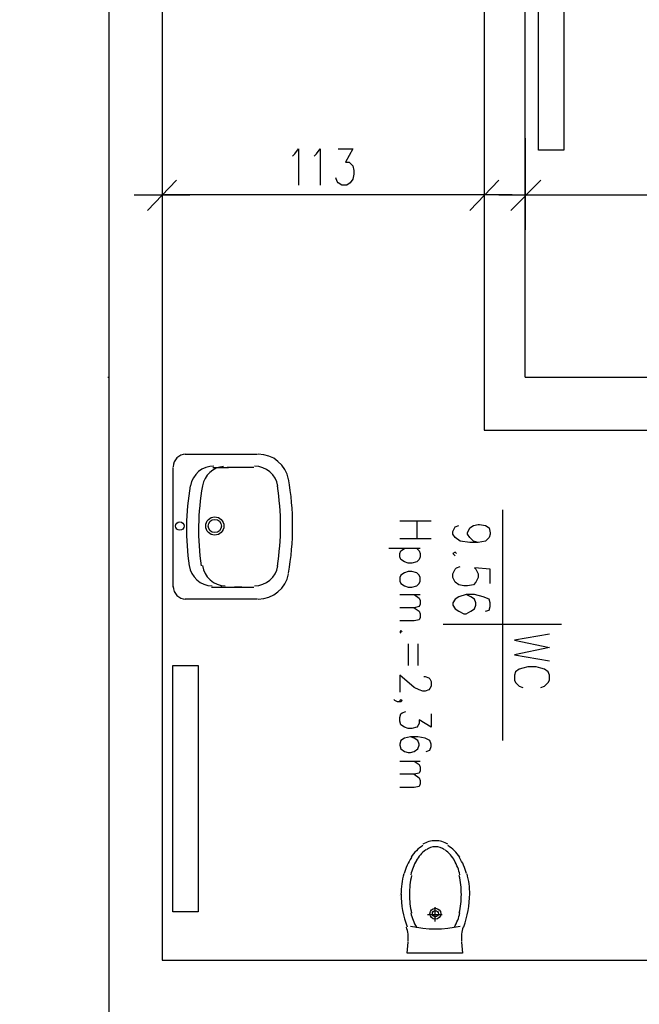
# Model space of a CAD drawing. Header units: millimetres. Extents: x -523 to 1404227, y -783705 to 1038705.
# Tile 62 of 256: x 96275 to 98449, y 123995 to 127448. Entities that reach past the tile are written whole.
import ezdxf

# ---------------------------------------------------------------- set-up
doc = ezdxf.new("R2010")
doc.units = ezdxf.units.MM
doc.layers.add('2. Obrys', color=7, linetype='Continuous', lineweight=30)
for name, color, linetype in [('PDF _0', 252, 'Continuous'), ('PDF _BA_met', 7, 'Continuous'), ('PDF _PG_WIDOKOWE_CIENKIE', 7, 'Continuous'), ('PDF _PG_WYMIARY', 7, 'Continuous'), ('PDF _PG_WYPOSAŻENIE', 7, 'Continuous')]:
    doc.layers.add(name, color=color, linetype=linetype)

# ---------------------------------------------------------------- blocks, each defined once
blk = doc.blocks.new('A$C31e338d0')
at = {"layer": 'PDF _0', "color": 7, "lineweight": -3}
for points in [[(20884.4, 9613.9), (20884.4, 9453), (21197.7, 9453), (21197.7, 5067)], [(21384, 9427.6), (21384, 5278.6)], [(22514.3, 9427.6), (22514.3, 7137.2)], [(22658.3, 7323.5), (22658.3, 9427.6)], [(21333.1, 7907.7), (21434.8, 8013.6)], [(22565.1, 8013.6), (22463.5, 7907.7)], [(22607.5, 7907.7), (22713.3, 8013.6)], [(21286.6, 7962.7), (21481.3, 7962.7)], [(22611.7, 7962.7), (22417, 7962.7)], [(22565.1, 7962.7), (22755.6, 7962.7)], [(21193.4, 7323.5), (21197.7, 7323.5)], [(22658.3, 7323.5), (25134.9, 7323.5)], [(22514.3, 7137.2), (25134.9, 7137.2)], [(21384, 5278.6), (25134.9, 5278.6)]]:
    blk.add_lwpolyline(points, dxfattribs=at)
for points in [[(22704.8, 8119.4), (22704.8, 8983), (22793.7, 8983), (22793.7, 8119.4)], [(21422.1, 5448), (21422.1, 6311.6), (21511, 6311.6), (21511, 5448)]]:
    blk.add_lwpolyline(points, close=True, dxfattribs=at)
at = {"layer": 'PDF _BA_met', "lineweight": -3}
for points in [[(22577.8, 6857.8), (22577.8, 6049.2)], [(22493.2, 6743.5), (22476.2, 6747.7), (22463.5, 6760.4), (22455.1, 6773.1), (22455.1, 6777.3), (22463.5, 6794.3), (22476.2, 6802.7), (22493.2, 6807), (22497.4, 6807), (22518.6, 6802.7), (22531.3, 6794.3), (22535.5, 6777.3), (22535.5, 6773.1), (22531.3, 6760.4), (22518.6, 6747.7), (22493.2, 6743.5), (22463.5, 6743.5), (22429.7, 6747.7), (22412.7, 6760.4), (22404.3, 6773.1), (22404.3, 6781.6), (22412.7, 6798.5), (22425.4, 6802.7)], [(22417, 6705.4), (22412.7, 6709.6), (22404.3, 6705.4), (22412.7, 6696.9)], [(22535.5, 6599.5), (22535.5, 6650.3), (22480.5, 6654.6), (22484.7, 6650.3), (22493.2, 6633.4), (22493.2, 6620.7), (22484.7, 6603.8), (22476.2, 6595.3), (22455.1, 6591.1), (22442.4, 6591.1), (22425.4, 6595.3), (22412.7, 6603.8), (22404.3, 6620.7), (22404.3, 6633.4), (22412.7, 6650.3), (22417, 6654.6), (22429.7, 6658.8)], [(22518.6, 6502.2), (22531.3, 6506.4), (22535.5, 6519.1), (22535.5, 6531.8), (22531.3, 6544.5), (22510.1, 6553), (22480.5, 6561.4), (22450.8, 6561.4), (22425.4, 6553), (22412.7, 6544.5), (22404.3, 6531.8), (22404.3, 6523.3), (22412.7, 6510.6), (22425.4, 6502.2), (22442.4, 6493.7), (22450.8, 6493.7), (22467.8, 6502.2), (22480.5, 6510.6), (22484.7, 6523.3), (22484.7, 6531.8), (22480.5, 6544.5), (22467.8, 6553), (22450.8, 6561.4)], [(22785.3, 6455.6), (22370.4, 6455.6)], [(22742.9, 6421.7), (22620.2, 6400.5), (22742.9, 6375.1), (22620.2, 6349.7), (22742.9, 6328.6)], [(22713.3, 6235.4), (22726, 6239.7), (22738.7, 6252.4), (22742.9, 6260.8), (22742.9, 6277.8), (22738.7, 6290.5), (22726, 6298.9), (22713.3, 6303.2), (22696.4, 6307.4), (22666.7, 6307.4), (22649.8, 6303.2), (22637.1, 6298.9), (22624.4, 6290.5), (22620.2, 6277.8), (22620.2, 6260.8), (22624.4, 6252.4), (22637.1, 6239.7), (22649.8, 6235.4)]]:
    blk.add_lwpolyline(points, dxfattribs=at)
at = {"layer": 'PDF _PG_WIDOKOWE_CIENKIE', "lineweight": -3}
for points in [[(21718.4, 7052.5), (21464.4, 7052.5)], [(21422.1, 7006), (21422.1, 6586.8)], [(21561.8, 7006), (21616.8, 7006)], [(21591.4, 7006), (21591.4, 7006)], [(21705.7, 7006), (21612.6, 7006)], [(21557.5, 6586.8), (21608.3, 6586.8)], [(21591.4, 6591.1), (21591.4, 6586.8)], [(21599.9, 6586.8), (21705.7, 6586.8)], [(21612.6, 6586.8), (21612.6, 6586.8)], [(21663.4, 6586.8), (21638, 6586.8)], [(21638, 6586.8), (21638, 6586.8)], [(21638, 6586.8), (21638, 6586.8)], [(21646.4, 6586.8), (21646.4, 6586.8)], [(21654.9, 6586.8), (21654.9, 6586.8)], [(21718.4, 6544.5), (21464.4, 6544.5)]]:
    blk.add_lwpolyline(points, dxfattribs=at)
for centre, radius in [((21446.3, 6801.2), 14.8), ((21569, 6801.2), 31.8), ((21569, 6801.2), 23.3)]:
    blk.add_circle(centre, radius, dxfattribs=at)
for centre, radius, start, end in [((21467.4, 7008.6), 44.5, 90, 180), ((21721.4, 6945.1), 108, 10.2393, 90), ((21564.8, 6928.2), 82.6, 89.1265, 169.9695), ((21607.1, 6928.2), 82.6, 95.2075, 169.9695), ((21708.7, 6928.2), 82.6, 9.1516, 90), ((22352.3, 6788.5), 882.7, 169.9695, 188.2782), ((22394.6, 6788.5), 882.7, 169.9695, 188.2782), ((20917, 6801.2), 882.7, 350.8484, 9.1516), ((20908.6, 6801.2), 933.5, 349.8071, 10.1929), ((21560.6, 6674.2), 82.6, 188.2782, 269.1266), ((21607.1, 6674.2), 82.6, 188.2782, 269.1266), ((21708.7, 6674.2), 82.6, 270, 350.8484), ((21721.4, 6653), 108, 270, 349.7607), ((21467.4, 6589.5), 44.5, 180, 270)]:
    blk.add_arc(centre, radius, start, end, dxfattribs=at)
at = {"layer": 'PDF _PG_WYMIARY', "lineweight": -3}
for points in [[(21384, 8161.7), (21384, 7840)], [(22514.3, 8161.7), (22514.3, 7840)], [(22658.3, 8161.7), (22658.3, 7840)], [(21841.2, 8098.2), (21849.6, 8106.7), (21862.4, 8123.6), (21862.4, 7996.6)], [(21917.4, 8098.2), (21925.9, 8106.7), (21938.6, 8123.6), (21938.6, 7996.6)], [(22002.1, 8123.6), (22052.9, 8123.6), (22027.5, 8077.1), (22040.2, 8077.1), (22048.6, 8068.6), (22052.9, 8064.4), (22057.1, 8047.4), (22057.1, 8034.7), (22052.9, 8017.8), (22044.4, 8005.1), (22031.7, 7996.6), (22014.8, 7996.6), (22002.1, 8005.1), (21997.8, 8009.3), (21993.6, 8022)], [(22505.9, 7962.7), (21392.4, 7962.7)], [(22666.7, 7962.7), (25126.5, 7962.7)]]:
    blk.add_lwpolyline(points, dxfattribs=at)
at = {"layer": 'PDF _PG_WYPOSAŻENIE', "lineweight": -3}
for points in [[(22218, 6819.7), (22328, 6819.7)], [(22277.2, 6819.7), (22277.2, 6756.2)], [(22328, 6756.2), (22218, 6756.2)], [(22289.9, 6722.3), (22179.9, 6722.3)], [(22277.2, 6722.3), (22285.7, 6713.8), (22289.9, 6705.4), (22289.9, 6692.7), (22285.7, 6684.2), (22277.2, 6675.7), (22260.3, 6671.5), (22247.6, 6671.5), (22234.9, 6675.7), (22222.2, 6684.2), (22218, 6692.7), (22218, 6705.4), (22222.2, 6713.8), (22234.9, 6722.3)], [(22218, 6561.4), (22289.9, 6561.4)], [(22268.8, 6561.4), (22285.7, 6548.7), (22289.9, 6540.3), (22289.9, 6527.6), (22285.7, 6519.1), (22268.8, 6514.9), (22218, 6514.9)], [(22268.8, 6514.9), (22285.7, 6502.2), (22289.9, 6493.7), (22289.9, 6481), (22285.7, 6472.5), (22268.8, 6468.3), (22218, 6468.3)], [(22226.4, 6430.2), (22222.2, 6434.4), (22218, 6430.2), (22222.2, 6425.9)], [(22247.6, 6387.8), (22247.6, 6311.6)], [(22281.5, 6387.8), (22281.5, 6311.6)], [(22302.6, 6273.5), (22306.9, 6273.5), (22319.6, 6269.3), (22323.8, 6265.1), (22328, 6256.6), (22328, 6239.7), (22323.8, 6231.2), (22319.6, 6227), (22306.9, 6222.7), (22298.4, 6222.7), (22285.7, 6227), (22268.8, 6235.4), (22218, 6277.8), (22218, 6218.5)], [(22222.2, 6184.6), (22218, 6188.9), (22222.2, 6193.1), (22226.4, 6188.9), (22222.2, 6184.6), (22209.5, 6184.6), (22201, 6188.9), (22196.8, 6193.1)], [(22328, 6142.3), (22328, 6095.7), (22285.7, 6121.1), (22285.7, 6108.4), (22281.5, 6100), (22277.2, 6095.7), (22260.3, 6091.5), (22247.6, 6091.5), (22234.9, 6095.7), (22222.2, 6104.2), (22218, 6116.9), (22218, 6129.6), (22222.2, 6142.3), (22226.4, 6146.5), (22239.1, 6150.8)], [(22311.1, 6011.1), (22323.8, 6015.3), (22328, 6028), (22328, 6036.5), (22323.8, 6049.2), (22306.9, 6057.6), (22281.5, 6061.9), (22256.1, 6061.9), (22234.9, 6057.6), (22222.2, 6049.2), (22218, 6036.5), (22218, 6032.2), (22222.2, 6019.5), (22234.9, 6011.1), (22247.6, 6006.8), (22256.1, 6006.8), (22268.8, 6011.1), (22281.5, 6019.5), (22285.7, 6032.2), (22285.7, 6036.5), (22281.5, 6049.2), (22268.8, 6057.6), (22256.1, 6061.9)], [(22218, 5977.2), (22289.9, 5977.2)], [(22268.8, 5977.2), (22285.7, 5964.5), (22289.9, 5956), (22289.9, 5943.3), (22285.7, 5934.9), (22268.8, 5930.6), (22218, 5930.6)], [(22268.8, 5930.6), (22285.7, 5917.9), (22289.9, 5909.4), (22289.9, 5896.7), (22285.7, 5888.3), (22268.8, 5884), (22218, 5884)], [(22218, 5507.3), (22218, 5507.3)], [(22340.7, 5464.9), (22340.7, 5414.1)], [(22315.3, 5439.5), (22366.1, 5439.5)], [(22433.9, 5342.1), (22438.1, 5304), (22243.4, 5304), (22247.6, 5342.1)]]:
    blk.add_lwpolyline(points, dxfattribs=at)
blk.add_lwpolyline([(22289.9, 6620.7), (22285.7, 6629.2), (22277.2, 6637.6), (22260.3, 6641.9), (22247.6, 6641.9), (22234.9, 6637.6), (22222.2, 6629.2), (22218, 6620.7), (22218, 6608), (22222.2, 6599.5), (22234.9, 6591.1), (22247.6, 6586.8), (22260.3, 6586.8), (22277.2, 6591.1), (22285.7, 6599.5), (22289.9, 6608)], close=True, dxfattribs=at)
for radius in [19.1, 10.6]:
    blk.add_circle((22342.9, 5441.6), radius, dxfattribs=at)
for centre, radius, start, end in [((22342.9, 5615.2), 82.6, 89.9995, 122.2454), ((22342.9, 5615.2), 82.6, 57.7546, 90.0005), ((22372.5, 5564.4), 137.6, 122.2453, 146.7091), ((22381, 5568.6), 120.7, 126.6775, 150.9181), ((22342.9, 5623.7), 52.9, 89.9996, 126.678), ((22342.9, 5623.7), 52.9, 53.322, 90.0004), ((22304.8, 5568.6), 120.7, 29.0819, 53.3225), ((22313.2, 5564.4), 137.6, 33.2909, 57.7547), ((22423.3, 5530.6), 196.8, 146.7105, 164.7862), ((22444.5, 5534.8), 192.7, 150.922, 167.0282), ((22241.2, 5534.8), 192.7, 12.9718, 29.078), ((22262.5, 5530.6), 196.8, 15.2138, 33.2895), ((22499.4, 5509.4), 277.2, 164.7817, 180.0013), ((22546.1, 5509.4), 294.2, 167.0303, 180.0002), ((22139.7, 5509.4), 294.2, 359.9998, 12.9697), ((22186.3, 5509.4), 277.2, 359.9987, 15.2183), ((22584.2, 5517.8), 362, 180.9187, 199.7307), ((22546.1, 5509.4), 294.2, 179.9998, 192.9697), ((22139.7, 5509.4), 294.2, 347.0303, 0.0002), ((22101.5, 5517.8), 362, 340.2693, 359.0813), ((22444.5, 5488.2), 192.7, 192.9718, 209.078), ((22241.2, 5488.2), 192.7, 330.922, 347.0282), ((22135.4, 5357), 112.2, 353.7919, 19.7571), ((22342.9, 5784.5), 395.8, 257.3325, 282.6675), ((22396.6, 5463.2), 138.6, 209.156, 209.8826), ((22289.2, 5463.2), 138.6, 330.1174, 330.844), ((22546.1, 5357), 112.2, 160.2429, 186.2081)]:
    blk.add_arc(centre, radius, start, end, dxfattribs=at)

msp = doc.modelspace()

# ---------------------------------------------------------------- block references
at = {"layer": '2. Obrys'}
msp.add_blockref('A$C31e338d0', (75390.84, 118871.37), dxfattribs=at)

doc.saveas('drawing.dxf')
